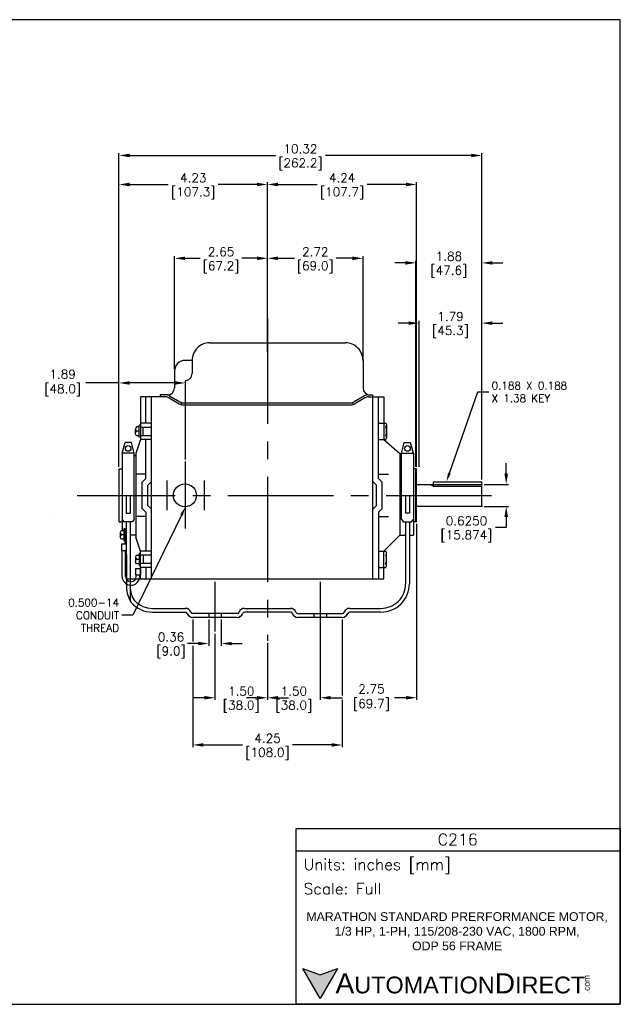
# Model space of a CAD drawing. Extents: x 897.4 to 937.4, y -8.5 to 19.5.
# Tile 2 of 2: x 920.3 to 937.4, y -8.5 to 19.5. Entities that reach past the tile are written whole.
import ezdxf
from ezdxf import colors
from ezdxf.entities.mleader import LeaderData, LeaderLine
from ezdxf.math import Vec2, Vec3

# ---------------------------------------------------------------- set-up
doc = ezdxf.new("R2010")
doc.units = 0
doc.header["$LTSCALE"] = 4
doc.header["$MEASUREMENT"] = 0
doc.linetypes.add('CENTER2', pattern=[1.125, 0.75, -0.125, 0.125, -0.125])
doc.layers.get('0').update_dxf_attribs({"linetype": 'CONTINUOUS'})
doc.layers.get('DEFPOINTS').update_dxf_attribs({"linetype": 'CONTINUOUS'})
for name, color, linetype in [('CENTER', 40, 'CENTER2'), ('DIMENSIONS', 140, 'CONTINUOUS'), ('DIMENSIONS @ 1', 140, 'CONTINUOUS'), ('TEXT', 140, 'CONTINUOUS')]:
    doc.layers.add(name, color=color, linetype=linetype)
doc.styles.add('\\M+2ABAC\\M+2A6A11', font='txt')
doc.styles.add('ROMANS', font='romans.shx')
doc.styles.get("Standard").update_dxf_attribs({"font": 'romans.shx'})
doc.dimstyles.get("Standard").update_dxf_attribs({"dimtxt": 0.25, "dimasz": 0.3, "dimexe": 0.0625, "dimexo": 0.0625, "dimgap": 0.0625, "dimtad": 0, "dimtih": 1, "dimtoh": 1, "dimzin": 0, "dimdsep": 46, "dimtxsty": 'Standard', "dimcen": 0, "dimadec": 0, "dimazin": 0, "dimtfac": 1, "dimtofl": 0, "dimtmove": 0, "dimatfit": 3, "dimfxl": 0, "dimtolj": 1, "dimtzin": 0, "dimarcsym": 0})

# ---------------------------------------------------------------- blocks, each defined once
blk = doc.blocks.new('*D170')
at = {"layer": 'DEFPOINTS', "color": 0}
for p in [(933.471, 15.605), (923.148, 6.69), (933.471, 6.327)]:
    blk.add_point(p, dxfattribs=at)
at = {"layer": 'DIMENSIONS', "color": 0, "lineweight": -2}
for p, q in [((923.148, 6.753), (923.148, 15.667)), ((923.448, 15.605), (927.598, 15.605)), ((933.171, 15.605), (929.021, 15.605)), ((933.471, 6.39), (933.471, 15.667))]:
    blk.add_line(p, q, dxfattribs=at)
at = {"layer": 'DIMENSIONS', "color": 0}
for points in [[(923.448, 15.655), (923.448, 15.555), (923.148, 15.605)], [(933.171, 15.655), (933.171, 15.555), (933.471, 15.605)]]:
    blk.add_solid(points, dxfattribs=at)
at = {"layer": 'DIMENSIONS', "color": 0, "char_height": 0.25, "attachment_point": 5}
for s, insert in [('\\A1;10.32', (928.309, 15.792)), ('\\A1;[262.2]', (928.309, 15.352))]:
    blk.add_mtext(s, dxfattribs=dict(at, insert=insert))
blk = doc.blocks.new('*D140')
at = {"layer": 'DEFPOINTS', "color": 0}
for p in [(925.879, 2.067), (927.374, 1.804), (927.374, 0.184)]:
    blk.add_point(p, dxfattribs=at)
at = {"layer": 'DIMENSIONS', "color": 0, "lineweight": -2}
for p, q in [((925.879, 2.004), (925.879, 0.121)), ((927.374, 1.742), (927.374, 0.121)), ((925.579, 0.184), (925.279, 0.184)), ((927.674, 0.184), (927.974, 0.184))]:
    blk.add_line(p, q, dxfattribs=at)
at = {"layer": 'DIMENSIONS', "color": 0}
for points in [[(925.579, 0.234), (925.579, 0.134), (925.879, 0.184)], [(927.674, 0.234), (927.674, 0.134), (927.374, 0.184)]]:
    blk.add_solid(points, dxfattribs=at)
at = {"layer": 'DIMENSIONS', "color": 0, "char_height": 0.25, "attachment_point": 5}
for s, insert in [('\\A1;1.50', (926.626, 0.371)), ('\\A1;[38.0]', (926.626, -0.069))]:
    blk.add_mtext(s, dxfattribs=dict(at, insert=insert))
blk = doc.blocks.new('*D142')
at = {"layer": 'DEFPOINTS', "color": 0}
for p in [(931.615, 5.19), (928.869, 2.567), (931.615, 0.184)]:
    blk.add_point(p, dxfattribs=at)
at = {"layer": 'DIMENSIONS', "color": 0, "lineweight": -2}
for p, q in [((931.615, 5.127), (931.615, 0.121)), ((928.869, 2.504), (928.869, 0.121)), ((929.169, 0.184), (929.503, 0.184)), ((931.315, 0.184), (930.985, 0.184))]:
    blk.add_line(p, q, dxfattribs=at)
at = {"layer": 'DIMENSIONS', "color": 0}
for points in [[(929.169, 0.234), (929.169, 0.134), (928.869, 0.184)], [(931.315, 0.234), (931.315, 0.134), (931.615, 0.184)]]:
    blk.add_solid(points, dxfattribs=at)
at = {"layer": 'DIMENSIONS', "color": 0, "insert": (930.244, 0.184), "char_height": 0.25, "attachment_point": 5}
blk.add_mtext('\\A1; 2.75\\P [69.7]', dxfattribs=at)
blk = doc.blocks.new('*D145')
at = {"layer": 'DEFPOINTS', "color": 0}
for p in [(933.471, 6.252), (933.471, 5.627), (934.163, 5.627)]:
    blk.add_point(p, dxfattribs=at)
at = {"layer": 'DIMENSIONS', "color": 0, "lineweight": -2}
for p, q in [((934.163, 6.552), (934.163, 6.852)), ((933.533, 6.252), (934.225, 6.252)), ((933.533, 5.627), (934.225, 5.627)), ((934.163, 5.327), (934.163, 5.027)), ((934.163, 5.027), (933.863, 5.027))]:
    blk.add_line(p, q, dxfattribs=at)
at = {"layer": 'DIMENSIONS', "color": 0}
for points in [[(934.113, 6.552), (934.213, 6.552), (934.163, 6.252)], [(934.113, 5.327), (934.213, 5.327), (934.163, 5.627)]]:
    blk.add_solid(points, dxfattribs=at)
at = {"layer": 'DIMENSIONS', "color": 0, "char_height": 0.25, "attachment_point": 5}
for s, insert in [('\\A1;0.6250', (933.033, 5.215)), ('\\A1;[15.874]', (933.033, 4.774))]:
    blk.add_mtext(s, dxfattribs=dict(at, insert=insert))
blk = doc.blocks.new('*D151')
at = {"layer": 'DEFPOINTS', "color": 0}
for p in [(927.374, 12.68), (927.374, 9.946), (924.729, 9.475)]:
    blk.add_point(p, dxfattribs=at)
at = {"layer": 'DIMENSIONS', "color": 0, "lineweight": -2}
for p, q in [((924.729, 9.538), (924.729, 12.742)), ((925.029, 12.68), (925.459, 12.68)), ((927.074, 12.68), (926.644, 12.68)), ((927.374, 10.008), (927.374, 12.742))]:
    blk.add_line(p, q, dxfattribs=at)
at = {"layer": 'DIMENSIONS', "color": 0}
for points in [[(925.029, 12.73), (925.029, 12.63), (924.729, 12.68)], [(927.074, 12.73), (927.074, 12.63), (927.374, 12.68)]]:
    blk.add_solid(points, dxfattribs=at)
at = {"layer": 'DIMENSIONS', "color": 0, "char_height": 0.25, "attachment_point": 5}
for s, insert in [('\\A1;2.65', (926.051, 12.867)), ('\\A1;[67.2]', (926.051, 12.427))]:
    blk.add_mtext(s, dxfattribs=dict(at, insert=insert))
blk = doc.blocks.new('*D169')
at = {"layer": 'DEFPOINTS', "color": 0}
for p in [(923.148, 9.136), (925.039, 6.901), (923.148, 6.69)]:
    blk.add_point(p, dxfattribs=at)
at = {"layer": 'DIMENSIONS', "color": 0, "lineweight": -2}
for p, q in [((923.148, 9.136), (922.201, 9.136)), ((923.148, 6.753), (923.148, 9.199)), ((924.739, 9.136), (923.448, 9.136)), ((925.039, 6.963), (925.039, 9.199))]:
    blk.add_line(p, q, dxfattribs=at)
at = {"layer": 'DIMENSIONS', "color": 0}
for points in [[(923.448, 9.186), (923.448, 9.086), (923.148, 9.136)], [(924.739, 9.186), (924.739, 9.086), (925.039, 9.136)]]:
    blk.add_solid(points, dxfattribs=at)
at = {"layer": 'DIMENSIONS', "color": 0, "insert": (921.46, 9.136), "char_height": 0.25, "attachment_point": 5}
blk.add_mtext('\\A1; 1.89\\P [48.0]', dxfattribs=at)
blk = doc.blocks.new('*D157')
at = {"layer": 'DEFPOINTS', "color": 0}
for p in [(930.09, 12.68), (927.374, 10.276), (930.09, 9.776)]:
    blk.add_point(p, dxfattribs=at)
at = {"layer": 'DIMENSIONS', "color": 0, "lineweight": -2}
for p, q in [((927.374, 10.338), (927.374, 12.742)), ((927.674, 12.68), (928.14, 12.68)), ((929.79, 12.68), (929.324, 12.68)), ((930.09, 9.838), (930.09, 12.742))]:
    blk.add_line(p, q, dxfattribs=at)
at = {"layer": 'DIMENSIONS', "color": 0}
for points in [[(927.674, 12.73), (927.674, 12.63), (927.374, 12.68)], [(929.79, 12.73), (929.79, 12.63), (930.09, 12.68)]]:
    blk.add_solid(points, dxfattribs=at)
at = {"layer": 'DIMENSIONS', "color": 0, "char_height": 0.25, "attachment_point": 5}
for s, insert in [('\\A1;2.72', (928.732, 12.867)), ('\\A1;[69.0]', (928.732, 12.427))]:
    blk.add_mtext(s, dxfattribs=dict(at, insert=insert))
blk = doc.blocks.new('*D158')
at = {"layer": 'DEFPOINTS', "color": 0}
for p in [(933.471, 12.55), (931.595, 6.69), (933.471, 6.327)]:
    blk.add_point(p, dxfattribs=at)
at = {"layer": 'DIMENSIONS', "color": 0, "lineweight": -2}
for p, q in [((931.595, 6.753), (931.595, 12.612)), ((933.471, 6.39), (933.471, 12.612)), ((931.295, 12.55), (930.995, 12.55)), ((933.771, 12.55), (934.071, 12.55))]:
    blk.add_line(p, q, dxfattribs=at)
at = {"layer": 'DIMENSIONS', "color": 0}
for points in [[(931.295, 12.6), (931.295, 12.5), (931.595, 12.55)], [(933.771, 12.6), (933.771, 12.5), (933.471, 12.55)]]:
    blk.add_solid(points, dxfattribs=at)
at = {"layer": 'DIMENSIONS', "color": 0, "char_height": 0.25, "attachment_point": 5}
for s, insert in [('\\A1;1.88', (932.533, 12.737)), ('\\A1;[47.6]', (932.533, 12.297))]:
    blk.add_mtext(s, dxfattribs=dict(at, insert=insert))
blk = doc.blocks.new('*D159')
at = {"layer": 'DEFPOINTS', "color": 0}
for p in [(933.471, 10.837), (931.686, 6.69), (933.471, 6.327)]:
    blk.add_point(p, dxfattribs=at)
at = {"layer": 'DIMENSIONS', "color": 0, "lineweight": -2}
for p, q in [((931.386, 10.837), (931.086, 10.837)), ((931.686, 6.753), (931.686, 10.9)), ((933.471, 6.39), (933.471, 10.9)), ((933.771, 10.837), (934.071, 10.837))]:
    blk.add_line(p, q, dxfattribs=at)
at = {"layer": 'DIMENSIONS', "color": 0}
for points in [[(931.386, 10.887), (931.386, 10.787), (931.686, 10.837)], [(933.771, 10.887), (933.771, 10.787), (933.471, 10.837)]]:
    blk.add_solid(points, dxfattribs=at)
at = {"layer": 'DIMENSIONS', "color": 0, "char_height": 0.25, "attachment_point": 5}
for s, insert in [('\\A1;1.79', (932.578, 11.025)), ('\\A1;[45.3]', (932.578, 10.584))]:
    blk.add_mtext(s, dxfattribs=dict(at, insert=insert))
blk = doc.blocks.new('*D160')
at = {"layer": 'DEFPOINTS', "color": 0}
for p in [(931.615, 14.78), (927.374, 10.276), (931.615, 6.69)]:
    blk.add_point(p, dxfattribs=at)
at = {"layer": 'DIMENSIONS', "color": 0, "lineweight": -2}
for p, q in [((927.374, 10.338), (927.374, 14.843)), ((931.615, 6.753), (931.615, 14.843)), ((927.674, 14.78), (928.783, 14.78)), ((931.315, 14.78), (930.206, 14.78))]:
    blk.add_line(p, q, dxfattribs=at)
at = {"layer": 'DIMENSIONS', "color": 0}
for points in [[(927.674, 14.83), (927.674, 14.73), (927.374, 14.78)], [(931.315, 14.83), (931.315, 14.73), (931.615, 14.78)]]:
    blk.add_solid(points, dxfattribs=at)
at = {"layer": 'DIMENSIONS', "color": 0, "char_height": 0.25, "attachment_point": 5}
for s, insert in [('\\A1;4.24', (929.495, 14.968)), ('\\A1;[107.7]', (929.495, 14.527))]:
    blk.add_mtext(s, dxfattribs=dict(at, insert=insert))
blk = doc.blocks.new('*D161')
at = {"layer": 'DEFPOINTS', "color": 0}
for p in [(928.869, 2.067), (927.374, 1.804), (928.869, 0.184)]:
    blk.add_point(p, dxfattribs=at)
at = {"layer": 'DIMENSIONS', "color": 0, "lineweight": -2}
for p, q in [((928.869, 2.004), (928.869, 0.121)), ((927.374, 1.742), (927.374, 0.121)), ((927.074, 0.184), (926.774, 0.184)), ((929.169, 0.184), (929.469, 0.184))]:
    blk.add_line(p, q, dxfattribs=at)
at = {"layer": 'DIMENSIONS', "color": 0}
for points in [[(927.074, 0.234), (927.074, 0.134), (927.374, 0.184)], [(929.169, 0.234), (929.169, 0.134), (928.869, 0.184)]]:
    blk.add_solid(points, dxfattribs=at)
at = {"layer": 'DIMENSIONS', "color": 0, "char_height": 0.25, "attachment_point": 5}
for s, insert in [('\\A1;1.50', (928.122, 0.371)), ('\\A1;[38.0]', (928.122, -0.069))]:
    blk.add_mtext(s, dxfattribs=dict(at, insert=insert))
blk = doc.blocks.new('*D171')
at = {"layer": 'DEFPOINTS', "color": 0}
for p in [(923.148, 14.78), (927.374, 10.276), (923.148, 6.69)]:
    blk.add_point(p, dxfattribs=at)
at = {"layer": 'DIMENSIONS', "color": 0, "lineweight": -2}
for p, q in [((923.148, 6.753), (923.148, 14.843)), ((927.374, 10.338), (927.374, 14.843)), ((923.448, 14.78), (924.55, 14.78)), ((927.074, 14.78), (925.972, 14.78))]:
    blk.add_line(p, q, dxfattribs=at)
at = {"layer": 'DIMENSIONS', "color": 0}
for points in [[(923.448, 14.83), (923.448, 14.73), (923.148, 14.78)], [(927.074, 14.83), (927.074, 14.73), (927.374, 14.78)]]:
    blk.add_solid(points, dxfattribs=at)
at = {"layer": 'DIMENSIONS', "color": 0, "char_height": 0.25, "attachment_point": 5}
for s, insert in [('\\A1;4.23', (925.261, 14.968)), ('\\A1;[107.3]', (925.261, 14.527))]:
    blk.add_mtext(s, dxfattribs=dict(at, insert=insert))
blk = doc.blocks.new('*D163')
at = {"layer": 'DEFPOINTS', "color": 0}
for p in [(925.701, 2.469), (926.056, 2.469), (925.701, 1.725)]:
    blk.add_point(p, dxfattribs=at)
at = {"layer": 'DIMENSIONS', "color": 0, "lineweight": -2}
for p, q in [((925.701, 2.406), (925.701, 1.662)), ((926.056, 2.406), (926.056, 1.662)), ((925.401, 1.725), (925.101, 1.725)), ((926.356, 1.725), (926.656, 1.725))]:
    blk.add_line(p, q, dxfattribs=at)
at = {"layer": 'DIMENSIONS', "color": 0}
for points in [[(925.401, 1.775), (925.401, 1.675), (925.701, 1.725)], [(926.356, 1.775), (926.356, 1.675), (926.056, 1.725)]]:
    blk.add_solid(points, dxfattribs=at)
at = {"layer": 'DIMENSIONS', "color": 0, "char_height": 0.25, "attachment_point": 5}
for s, insert in [('\\A1;0.36', (924.628, 1.912)), ('\\A1;[9.0]', (924.628, 1.472))]:
    blk.add_mtext(s, dxfattribs=dict(at, insert=insert))
blk = doc.blocks.new('*D167')
at = {"layer": 'DEFPOINTS', "color": 0}
for p in [(925.248, 2.469), (929.5, 2.469), (929.5, -1.158)]:
    blk.add_point(p, dxfattribs=at)
at = {"layer": 'DIMENSIONS', "color": 0, "lineweight": -2}
for p, q in [((925.248, 2.406), (925.248, 1.787)), ((929.5, 2.406), (929.5, 0.246)), ((925.248, 1.662), (925.248, -1.22)), ((929.5, 0.121), (929.5, -1.22)), ((925.548, -1.158), (926.663, -1.158)), ((929.2, -1.158), (928.085, -1.158))]:
    blk.add_line(p, q, dxfattribs=at)
at = {"layer": 'DIMENSIONS', "color": 0}
for points in [[(925.548, -1.108), (925.548, -1.208), (925.248, -1.158)], [(929.2, -1.108), (929.2, -1.208), (929.5, -1.158)]]:
    blk.add_solid(points, dxfattribs=at)
at = {"layer": 'DIMENSIONS', "color": 0, "char_height": 0.25, "attachment_point": 5}
for s, insert in [('\\A1;4.25', (927.374, -0.97)), ('\\A1;[108.0]', (927.374, -1.411))]:
    blk.add_mtext(s, dxfattribs=dict(at, insert=insert))

msp = doc.modelspace()

# ---------------------------------------------------------------- hatches: boundary and pattern name
at = {"layer": 'TEXT'}
msp.add_hatch(color=256, dxfattribs=at).paths.add_polyline_path([(929.36413, -7.5143), (928.87304, -7.69305), (928.38194, -7.5143), (928.87304, -8.36491)])

# ---------------------------------------------------------------- linework, layer by layer
for p, q in [((925.72628, 10.27575), (929.59001, 10.27575)), ((930.09018, 9.80558), (930.09018, 8.99364)), ((925.2261, 9.77558), (925.0287, 9.77558)), ((925.2261, 9.77558), (925.2261, 9.40241)), ((924.7286, 9.50547), (924.7286, 8.99472)), ((923.75954, 8.74158), (923.75954, 7.53041)), ((924.47248, 8.74158), (923.75954, 8.74158)), ((923.91336, 7.99058), (923.91336, 8.74158)), ((924.07341, 3.56881), (924.07341, 8.74158)), ((924.32346, 8.79588), (924.32346, 8.74158)), ((924.52853, 8.79588), (924.32346, 8.79588)), ((924.57374, 8.71406), (924.86358, 8.54398)), ((924.5885, 8.76836), (924.87834, 8.59827)), ((930.12757, 8.76836), (929.83775, 8.59827)), ((930.14232, 8.71406), (929.85249, 8.54398)), ((930.22883, 8.79588), (930.35526, 8.79588)), ((930.24359, 8.74158), (930.68386, 8.74158)), ((930.35526, 8.79588), (930.35526, 8.74181)), ((930.36998, 3.56881), (930.36998, 8.74158)), ((930.53004, 6.41787), (930.53004, 8.74158)), ((930.68386, 8.74158), (930.68386, 7.53041)), ((924.91237, 8.52346), (924.92714, 8.57775)), ((924.92523, 8.57075), (929.7366, 8.57075)), ((924.96288, 8.51646), (929.75319, 8.51646)), ((929.78895, 8.57775), (929.80371, 8.52346)), ((923.70279, 7.88404), (923.64777, 7.88404)), ((923.71779, 7.58994), (923.71779, 7.93105)), ((923.7578, 7.93105), (923.71779, 7.93105)), ((924.07341, 7.99058), (923.75954, 7.99058)), ((923.75954, 7.87553), (924.07341, 7.87553)), ((923.83333, 7.64546), (923.83333, 7.87553)), ((930.53004, 7.99057), (930.7401, 7.99057)), ((930.7401, 7.99057), (930.76011, 7.95592)), ((930.76011, 7.95592), (930.76011, 7.56506)), ((923.61776, 7.69872), (923.61776, 7.82227)), ((923.71779, 7.76049), (923.64777, 7.76049)), ((923.64777, 7.63695), (923.70529, 7.63695)), ((923.7578, 7.58994), (923.71779, 7.58994)), ((923.75954, 7.64546), (924.07341, 7.64546)), ((930.7401, 7.53041), (930.76011, 7.56506)), ((923.23713, 7.13515), (923.31947, 7.4424)), ((923.49892, 7.4424), (923.31947, 7.4424)), ((923.58125, 7.13515), (923.49892, 7.4424)), ((923.75954, 7.53041), (923.62826, 7.13028)), ((924.07341, 7.53041), (923.75954, 7.53041)), ((923.91336, 6.41787), (923.91336, 7.53041)), ((930.53004, 7.53041), (930.7401, 7.53041)), ((930.68386, 7.53041), (931.13513, 7.13028)), ((931.18216, 7.13515), (931.26448, 7.4424)), ((931.26448, 7.4424), (931.44393, 7.4424)), ((931.52627, 7.13515), (931.44393, 7.4424)), ((923.23713, 7.13515), (923.23713, 4.94302)), ((923.58125, 7.13515), (923.23713, 7.13515)), ((923.58125, 5.24963), (923.58125, 7.13515)), ((923.62826, 7.06776), (923.58125, 7.06776)), ((923.62826, 7.13028), (923.62826, 4.74945)), ((931.13513, 7.13028), (931.18216, 7.13028)), ((931.13513, 7.13028), (931.13513, 4.81198)), ((931.18216, 7.13515), (931.52627, 7.13515)), ((931.18216, 5.24963), (931.18216, 7.13515)), ((931.52627, 7.13515), (931.52627, 4.81198)), ((923.1481, 5.18961), (923.1481, 6.69013)), ((923.1481, 6.69013), (923.23713, 6.69013)), ((923.91336, 6.54008), (923.62826, 6.54008)), ((930.53004, 6.54008), (930.81513, 6.54008)), ((931.61529, 6.69013), (931.52627, 6.69013)), ((931.59529, 5.18961), (931.59529, 6.69013)), ((931.6099, 5.18961), (931.6099, 6.69013)), ((923.91336, 6.41787), (923.80832, 6.31283)), ((923.80832, 5.56689), (923.80832, 6.31283)), ((924.07341, 6.33501), (923.96838, 6.22998)), ((923.96838, 5.64977), (923.96838, 6.22998)), ((930.36998, 6.33501), (930.47501, 6.22998)), ((930.47501, 5.64977), (930.47501, 6.22998)), ((930.53004, 6.41787), (930.63507, 6.31283)), ((930.63507, 5.56689), (930.63507, 6.31283)), ((931.6153, 6.25234), (933.47086, 6.25234)), ((932.07884, 6.2069), (931.9691, 6.25234)), ((932.08799, 6.32738), (933.47086, 6.32738)), ((932.08799, 6.32738), (932.08799, 6.25234)), ((932.08799, 6.25234), (932.08799, 6.20409)), ((932.09798, 6.20308), (933.47086, 6.20308)), ((933.47086, 5.62738), (933.47086, 6.32738)), ((923.35567, 5.93987), (923.35567, 5.43284)), ((923.4627, 5.93987), (923.4627, 5.43284)), ((931.3007, 5.93987), (931.3007, 5.43284)), ((931.40773, 5.93987), (931.40773, 5.43284)), ((924.07341, 5.54473), (923.96838, 5.64977)), ((930.36998, 5.54473), (930.47501, 5.64977)), ((931.6153, 5.62738), (933.49086, 5.62738)), ((923.35567, 5.43284), (923.4627, 5.43284)), ((923.91336, 5.33966), (923.62826, 5.33966)), ((923.91336, 5.46185), (923.80832, 5.56689)), ((923.91336, 5.46185), (923.91336, 4.34932)), ((930.53004, 5.46185), (930.63507, 5.56689)), ((930.53004, 5.46185), (930.53004, 3.56881)), ((930.53004, 5.33966), (930.81513, 5.33966)), ((931.40773, 5.43284), (931.3007, 5.43284)), ((923.1481, 5.18961), (923.23713, 5.18961)), ((923.29715, 5.18961), (923.23713, 5.24963)), ((923.52123, 5.18961), (923.29715, 5.18961)), ((923.35568, 5.18961), (923.36118, 3.33576)), ((923.46271, 5.18961), (923.46271, 2.94384)), ((923.58125, 5.24963), (923.52123, 5.18961)), ((931.18216, 5.24963), (931.24217, 5.18961)), ((931.24217, 5.18961), (931.46625, 5.18961)), ((931.30068, 5.18961), (931.30068, 3.42617)), ((931.40772, 5.18961), (931.40772, 3.42618)), ((931.46625, 5.18961), (931.52627, 5.24963)), ((931.6099, 5.18961), (931.52627, 5.18961)), ((923.18561, 4.88125), (923.18561, 4.75771)), ((923.21562, 4.94302), (923.27064, 4.94302)), ((923.28564, 4.81948), (923.21562, 4.81948)), ((923.32566, 4.99004), (923.28564, 4.99004)), ((923.28564, 4.99004), (923.28564, 4.64892)), ((923.32566, 4.55798), (923.32566, 4.99004)), ((923.32566, 4.97653), (923.35567, 4.97653)), ((923.62826, 4.81198), (923.46271, 4.81198)), ((930.68386, 4.34931), (931.13513, 4.81198)), ((931.13513, 4.81198), (931.30068, 4.81198)), ((931.40772, 4.81198), (931.52627, 4.81198)), ((923.27064, 4.69594), (923.21562, 4.69594)), ((923.21562, 4.55798), (923.35567, 4.55798)), ((923.21562, 4.55798), (923.21562, 4.37543)), ((923.32566, 4.64892), (923.28564, 4.64892)), ((923.75954, 4.34932), (923.62826, 4.74945)), ((923.21562, 4.37543), (923.35567, 4.37543)), ((923.23563, 3.63561), (923.23563, 4.37543)), ((923.33566, 3.63561), (923.33566, 4.37543)), ((923.64777, 4.24278), (923.70529, 4.24278)), ((923.7578, 4.2898), (923.71779, 4.2898)), ((923.71779, 4.2898), (923.71779, 3.94868)), ((924.07341, 4.34932), (923.75954, 4.34932)), ((923.75954, 3.56881), (923.75954, 4.34932)), ((924.07341, 4.23428), (923.75954, 4.23428)), ((923.83333, 4.23428), (923.83333, 4.0042)), ((930.53004, 4.34931), (930.7401, 4.34931)), ((930.68386, 3.56881), (930.68386, 4.34931)), ((930.7401, 4.34931), (930.76011, 4.31466)), ((930.76011, 3.92381), (930.76011, 4.31466)), ((923.61776, 4.18101), (923.61776, 4.05747)), ((923.71779, 4.11924), (923.64777, 4.11924)), ((923.70279, 3.9957), (923.64777, 3.9957)), ((923.7578, 3.94868), (923.71779, 3.94868)), ((924.07341, 4.0042), (923.75954, 4.0042)), ((930.7401, 3.88916), (930.76011, 3.92381)), ((923.6195, 3.85775), (923.75954, 3.85775)), ((923.6195, 3.85775), (923.6195, 3.67519)), ((923.6195, 3.67519), (923.75954, 3.67519)), ((923.6395, 3.63561), (923.6395, 3.67519)), ((923.73954, 3.63561), (923.73954, 3.67519)), ((924.07341, 3.88916), (923.75954, 3.88916)), ((923.75954, 3.85775), (923.75954, 3.67519)), ((923.91336, 3.88916), (923.91336, 3.56881)), ((930.53004, 3.88916), (930.7401, 3.88916)), ((923.35954, 3.56881), (930.68386, 3.56881)), ((924.09966, 2.72593), (925.03476, 2.72593)), ((924.09966, 2.61889), (925.03476, 2.61889)), ((926.50864, 2.57587), (925.24838, 2.57587)), ((925.70095, 2.57587), (925.70095, 2.46884)), ((926.05608, 2.57587), (926.05608, 2.46884)), ((926.72225, 2.72593), (928.02571, 2.72593)), ((928.02571, 2.61889), (926.72225, 2.61889)), ((928.23933, 2.57587), (929.49959, 2.57587)), ((928.6919, 2.57587), (928.6919, 2.46884)), ((929.04703, 2.57587), (929.04703, 2.46884)), ((929.7132, 2.72593), (930.60044, 2.72593)), ((930.60044, 2.61889), (929.7132, 2.61889)), ((926.50864, 2.46884), (925.24838, 2.46884)), ((929.49959, 2.46884), (928.23933, 2.46884))]:
    msp.add_line(p, q)
for centre, radius in [((923.40919, 7.27378), 0.08003), ((931.3542, 7.27378), 0.08003), ((925.02315, 5.93987), 0.32812)]:
    msp.add_circle(centre, radius)
for centre, radius, start, end in [((925.72628, 9.77558), 0.50017, 90.000034, 180.000068), ((929.59001, 9.77558), 0.50017, 0, 90.000034), ((925.0287, 9.47547), 0.3001, 90.000034, 180.000068), ((925.02605, 9.40473), 0.20007, 270.000109, 0.000137), ((924.52853, 8.99596), 0.20007, 270.000109, 359.644046), ((930.29024, 8.99596), 0.20007, 180.663161, 270.000109), ((924.47248, 8.54151), 0.20007, 59.592789, 90.000034), ((924.48724, 8.59581), 0.20007, 59.592789, 90.000034), ((930.22883, 8.59581), 0.20007, 90.000034, 120.407211), ((930.24359, 8.54151), 0.20007, 90.000034, 120.407211), ((924.96484, 8.71651), 0.20007, 239.59298, 270.000109), ((924.9796, 8.77082), 0.20007, 239.59298, 270.000109), ((929.73647, 8.77082), 0.20007, 270.000109, 300.407211), ((929.75123, 8.71651), 0.20007, 270.000109, 300.407211), ((923.70279, 7.89904), 0.015, 269.999966, 0), ((930.66743, 7.93305), 0.09269, 321.642011, 0.000137), ((930.41938, 7.7605), 0.34074, 340.268386, 19.731614), ((923.70279, 7.62195), 0.015, 0, 90.000034), ((930.66743, 7.58793), 0.09269, 0, 38.358016), ((932.09798, 6.2531), 0.05002, 247.499867, 270.000109), ((923.27064, 4.95803), 0.015, 269.999966, 0), ((923.27064, 4.68093), 0.015, 0, 90.000034), ((923.70279, 4.25779), 0.015, 269.999966, 0), ((930.66743, 4.29179), 0.09269, 321.642011, 0.000137), ((930.41938, 4.11925), 0.34074, 340.268386, 19.731614), ((923.70279, 3.98069), 0.015, 0, 90.000034), ((930.66743, 3.94668), 0.09269, 0, 38.358016), ((923.48758, 3.63561), 0.25196, 180, 0), ((923.48758, 3.63561), 0.15192, 180, 0), ((930.60044, 3.42617), 0.80728, 270.000109, 0.000137), ((930.60044, 3.42617), 0.70024, 270.000109, 0.000137), ((924.16846, 3.33576), 0.80728, 180.00007, 213.237869), ((924.16295, 3.34858), 0.70024, 180.00007, 215.104478), ((924.09966, 3.42617), 0.80728, 221.308186, 270.000002), ((924.09966, 3.42617), 0.70024, 223.304431, 270.000002), ((925.03476, 2.55887), 0.16706, 19.8288, 90.000034), ((925.03476, 2.55887), 0.06002, 19.829528, 90.000034), ((925.24838, 2.63589), 0.16706, 199.828184, 270.000109), ((925.24838, 2.63589), 0.06002, 199.827186, 270.000109), ((926.50864, 2.63589), 0.06002, 270.000109, 340.172196), ((926.50864, 2.63589), 0.16706, 270.000109, 340.171816), ((926.72225, 2.55887), 0.16706, 90.000034, 160.171214), ((926.72225, 2.55887), 0.06002, 90.000034, 160.170482), ((928.02571, 2.55887), 0.16706, 19.8288, 90.000034), ((928.02571, 2.55887), 0.06002, 19.829528, 90.000034), ((928.23933, 2.63589), 0.16706, 199.828184, 270.000109), ((928.23933, 2.63589), 0.06002, 199.827804, 270.000109), ((929.49959, 2.63589), 0.06002, 270.000109, 340.172196), ((929.49959, 2.63589), 0.16706, 270.000109, 340.171816), ((929.7132, 2.55887), 0.16706, 90.000034, 160.171214), ((929.7132, 2.55887), 0.06002, 90.000034, 160.1711)]:
    msp.add_arc(centre, radius, start, end)
for points in [[(923.64777, 7.88404), (923.63777, 7.87167), (923.61776, 7.84697), (923.61776, 7.82227), (923.61776, 7.79756), (923.63776, 7.77285), (923.64777, 7.7605)], [(923.64777, 7.63695), (923.63776, 7.64931), (923.61776, 7.67401), (923.61776, 7.69872), (923.61776, 7.72343), (923.63776, 7.74814), (923.64777, 7.76049)], [(923.21562, 4.94302), (923.20562, 4.93067), (923.18561, 4.90596), (923.18561, 4.88125), (923.18561, 4.85655), (923.20561, 4.83184), (923.21562, 4.81948)], [(923.21562, 4.69594), (923.20562, 4.7083), (923.18561, 4.733), (923.18561, 4.75771), (923.18561, 4.78242), (923.20562, 4.80713), (923.21562, 4.81948)], [(923.64777, 4.24278), (923.63776, 4.23043), (923.61776, 4.20572), (923.61776, 4.18101), (923.61776, 4.15631), (923.63776, 4.1316), (923.64777, 4.11924)], [(923.64777, 3.9957), (923.63777, 4.00806), (923.61776, 4.03276), (923.61776, 4.05747), (923.61776, 4.08218), (923.63776, 4.10689), (923.64777, 4.11924)]]:
    msp.add_open_spline(points, degree=3, knots=[0, 0, 0, 0, 1, 1, 1, 2, 2, 2, 2])
at = {"layer": 'CENTER'}
for p, q in [((927.37399, 10.97028), (927.37399, 1.80447)), ((925.03875, 5.00121), (925.03875, 6.90067)), ((924.50857, 6.36604), (924.50857, 5.51369)), ((925.56893, 6.36604), (925.56893, 5.51369)), ((933.74754, 5.92256), (921.96249, 5.92256)), ((925.87852, 3.48147), (925.87852, 2.06671)), ((928.86946, 3.48147), (928.86946, 2.06671))]:
    msp.add_line(p, q, dxfattribs=at)
at = {"layer": 'DEFPOINTS'}
msp.add_lwpolyline([(897.40933, -8.5339), (937.40933, -8.5339), (937.40933, 19.4661), (897.40933, 19.4661)], close=True, dxfattribs=at)
at = {"layer": 'TEXT'}
for p, q in [((921.27786, 5.39677), (921.27786, 5.39677)), ((921.27786, 5.39677), (921.27786, 5.39677)), ((928.1848, -4.16859), (937.40933, -4.16859))]:
    msp.add_line(p, q, dxfattribs=at)
for points in [[(928.1848, -8.5339), (928.1848, -3.53274), (937.40933, -3.53274), (937.40933, -8.5339)], [(929.36413, -7.5143), (928.87304, -8.36491), (928.38194, -7.5143), (928.87304, -7.69305)]]:
    msp.add_lwpolyline(points, close=True, dxfattribs=at)

# ---------------------------------------------------------------- texts
for s, insert, char_height, width, attachment_point, style in [('C216', (932.78275, -3.84628), 0.32884, 6.1898885, 5, 'ROMANS'), (' Units: inches [mm]', (928.1848, -4.61053), 0.3179258, 9.2245261, 4, 'ROMANS'), (' Scale: Full', (928.1848, -5.24638), 0.3179258, 9.2245261, 4, 'ROMANS'), ('{\\fArial|b0|i0|c0|p34;     \\H1.2x;A\\H0.8333x;UTOMATION\\H1.2x;D\\H0.8333x;IRECT}', (928.38194, -7.9396), 0.4768887, 8.0783371, 4, '\\M+2ABAC\\M+2A6A11')]:
    msp.add_mtext(s, dxfattribs=dict(at, insert=insert, char_height=char_height, width=width, attachment_point=attachment_point, style=style))
at = {"layer": 'TEXT', "insert": (932.76671, -6.45856), "char_height": 0.25, "width": 8.8960384, "attachment_point": 5}
msp.add_mtext('\\A1;{\\fArial|b0|i0|c0|p34;MARATHON STANDARD PRERFORMANCE MOTOR, 1/3 HP, 1-PH, 115/208-230 VAC, 1800 RPM, \\PODP 56 FRAME}', dxfattribs=at)
at = {"layer": 'TEXT', "insert": (936.36904, -8.21918), "char_height": 0.1716799, "width": 0.508746, "attachment_point": 1, "rotation": 90, "style": '\\M+2ABAC\\M+2A6A11'}
msp.add_mtext('{\\fArial|b0|i0|c0|p34;.com}', dxfattribs=at)

# ---------------------------------------------------------------- dimensions: what is measured, and where the dimension line sits
at = {"layer": 'DIMENSIONS @ 1'}
for base, p1, p2, picture, middle in [((933.47086, 15.60481), (923.1481, 6.69013), (933.47086, 6.32738), '*D170', (928.30948, 15.60481)), ((923.1481, 14.7801), (927.37399, 10.27575), (923.1481, 6.69013), '*D171', (925.26104, 14.7801)), ((931.61529, 14.7801), (927.37399, 10.27575), (931.61529, 6.69013), '*D160', (929.49464, 14.7801)), ((927.37399, 12.67976), (924.7286, 9.47547), (927.37399, 9.94575), '*D151', (926.05129, 12.67976)), ((930.09018, 12.67976), (927.37399, 10.27575), (930.09018, 9.77558), '*D157', (928.73209, 12.67976)), ((933.47086, 12.54982), (931.59529, 6.69013), (933.47086, 6.32738), '*D158', (932.53307, 12.54982)), ((933.47086, 10.83747), (931.68575, 6.69013), (933.47086, 6.32738), '*D159', (932.5783, 10.83747)), ((925.70095, 1.72477), (926.05608, 2.46884), (925.70095, 2.46884), '*D163', (924.62773, 1.72477)), ((929.49959, -1.1576), (925.24838, 2.46884), (929.49959, 2.46884), '*D167', (927.37398, -1.1576)), ((927.37399, 0.18392), (925.87852, 2.06671), (927.37399, 1.80447), '*D140', (926.62625, 0.18392)), ((928.86946, 0.18392), (927.37399, 1.80447), (928.86946, 2.06671), '*D161', (928.12173, 0.18392))]:
    dim = msp.add_linear_dim(base=base, p1=p1, p2=p2, dimstyle='Standard', override={"dimscale": 1, "dimpost": '\\X', "dimtix": 0, "dimtofl": 0, "dimtmove": 0, "dimatfit": 3}, dxfattribs=at)
    dim.commit()
    dim.dimension.update_dxf_attribs({"geometry": picture, "text_midpoint": middle})
for base, p1, p2, picture, middle, dimtype in [((923.1481, 9.13638), (925.03875, 6.90067), (923.1481, 6.69013), '*D169', (921.4595, 9.13638), 160), ((931.61529, 0.18392), (928.86946, 2.56671), (931.61529, 5.18961), '*D142', (930.24365, 0.18392), 128)]:
    dim = msp.add_linear_dim(base=base, p1=p1, p2=p2, text=' <>', dimstyle='Standard', override={"dimscale": 1, "dimpost": '\\X', "dimtix": 0, "dimtofl": 0, "dimtmove": 0, "dimatfit": 3}, dxfattribs=at)
    dim.commit()
    dim.dimension.update_dxf_attribs({"geometry": picture, "text_midpoint": middle, "dimtype": dimtype})
dim = msp.add_linear_dim(base=(934.16288, 5.62738), p1=(933.47086, 6.25234), p2=(933.47086, 5.62738), angle=90, dimstyle='Standard', override={"dimscale": 1, "dimdec": 4, "dimpost": '\\X', "dimtix": 0, "dimtofl": 0, "dimtmove": 0, "dimatfit": 3}, dxfattribs=at)
dim.commit()
dim.dimension.update_dxf_attribs({"geometry": '*D145', "text_midpoint": (933.03252, 5.02738)})

# ---------------------------------------------------------------- leaders
at = {"layer": 'TEXT'}
ml = msp.add_multileader_mtext('Standard', dxfattribs=at)
ml.set_content('0.188 X 0.188\\PX 1.38 KEY', color=256)
ml.set_leader_properties()
ml.build(insert=Vec2(0, 0))
ml.multileader.update_dxf_attribs({"text_left_attachment_type": 2, "text_right_attachment_type": 2, "dogleg_length": 0.36, "arrow_head_size": 0.25965})
ctx = ml.context
ctx.base_point, ctx.char_height, ctx.arrow_head_size, ctx.landing_gap_size, ctx.plane_origin = Vec3(933.66888, 8.88002), 0.216375, 0.25965, 0.0779, Vec3(932.46316, 6.24154)
ctx.left_attachment, ctx.right_attachment = 2, 2
notes = []
notes.append((ctx, [(0, (1, 1, 0), (933.3573, 8.88002), (1, 0), 0.31158, [(0, [(932.46316, 6.32944)], 0, [])])]))
ctx.mtext.insert, ctx.mtext.flow_direction = Vec3(933.74677, 9.16852), 5
ml = msp.add_multileader_mtext('Standard', dxfattribs=at)
ml.set_content('0.500-14\\PCONDUIT\\PTHREAD', color=256)
ml.set_leader_properties()
ml.build(insert=Vec2(0, 0))
ml.multileader.update_dxf_attribs({"text_left_attachment_type": 2, "text_right_attachment_type": 2, "dogleg_length": 0.36, "arrow_head_size": 0.25965})
ctx = ml.context
ctx.base_point, ctx.char_height, ctx.arrow_head_size, ctx.landing_gap_size, ctx.plane_origin = Vec3(921.5139, 2.52854), 0.216375, 0.25965, 0.0779, Vec3(926.35043, 5.602)
ctx.left_attachment, ctx.right_attachment, ctx.text_align_type = 2, 2, 2
notes.append((ctx, [(1, (1, 1, 0), (923.53711, 2.52854), (-1, 0), 0.31158, [(0, [(925.03875, 5.61212)], 0, [])])]))
ctx.mtext.insert, ctx.mtext.alignment, ctx.mtext.flow_direction = Vec3(923.14763, 2.99735), 3, 5
for ctx, leaders in notes:
    for number, flags, end, landing, length, lines in leaders:
        leader = LeaderData()
        leader.index, (leader.has_last_leader_line, leader.has_dogleg_vector, leader.attachment_direction) = number, flags
        leader.last_leader_point, leader.dogleg_vector, leader.dogleg_length = Vec3(end), Vec3(landing), length
        for number, points, colour, breaks in lines:
            line = LeaderLine()
            line.index, line.vertices, line.color, line.breaks = number, Vec3.list(points), colors.encode_raw_color(colour), breaks
            leader.lines.append(line)
        ctx.leaders.append(leader)

doc.saveas('drawing.dxf')
